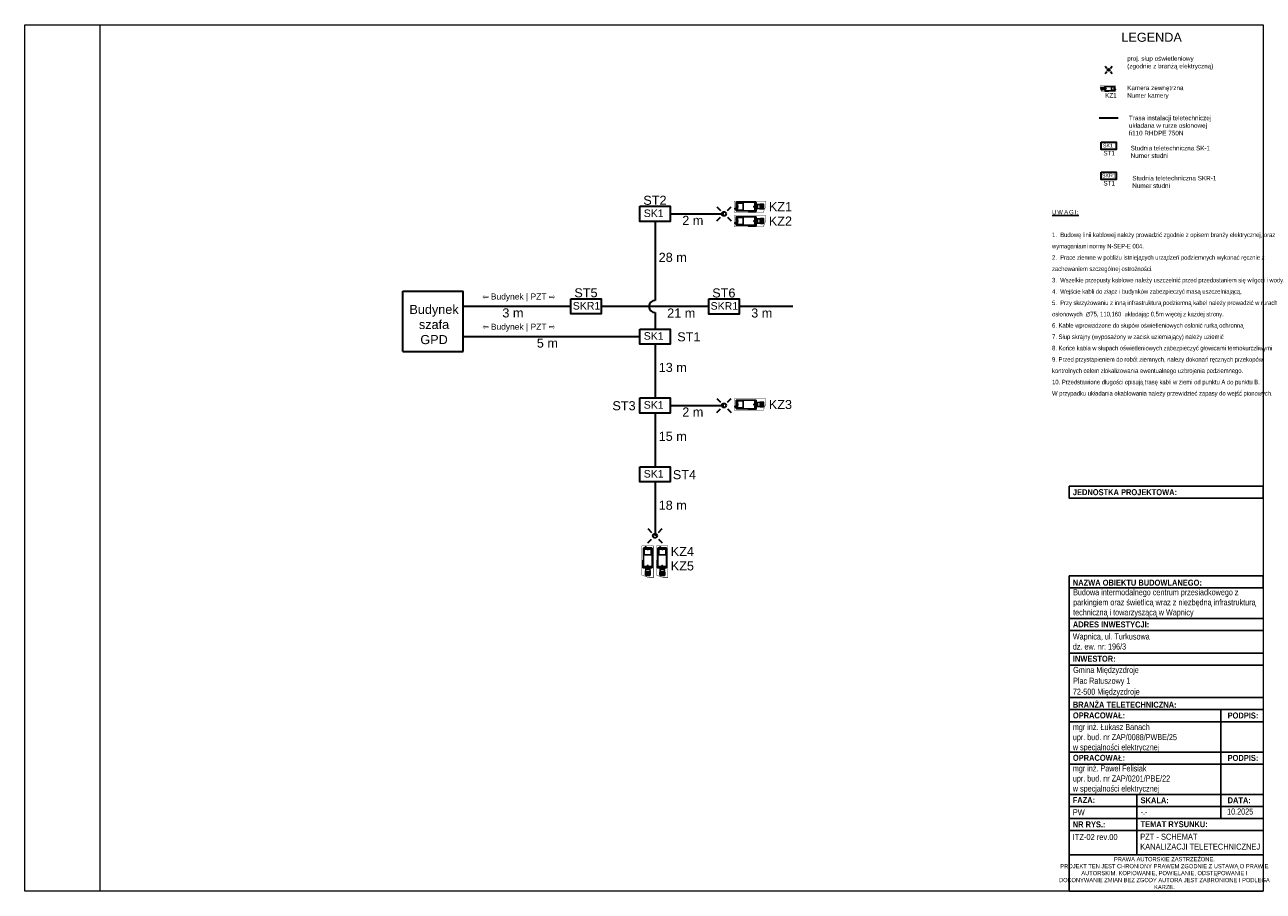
# Model space of a CAD drawing. Header units: millimetres. Extents: x 3585 to 3995, y 1397 to 1684.
import ezdxf

# ---------------------------------------------------------------- set-up
doc = ezdxf.new("R2010")
doc.units = ezdxf.units.MM
doc.layers.add('#elektryczne', color=7, linetype='Continuous', lineweight=20)
doc.layers.add('A_TABELKA', color=7, linetype='Continuous', lineweight=0)
for name, color, linetype in [('2D - Rysunki i Obrazki', 7, 'Continuous'), ('ADT CCTV', 102, 'Continuous'), ('E_Opis', 7, 'Continuous'), ('EB_Studnie', 30, 'Continuous'), ('EB_słupy', 1, 'Continuous')]:
    doc.layers.add(name, color=color, linetype=linetype)
doc.layers.add('_EE', color=1, linetype='Continuous', lineweight=30, true_color=0xff0000)
doc.styles.add('ARIAL', font='arial.ttf')
doc.styles.add('GENERATED_STYLE_1', font='arial.ttf')
doc.styles.add('GENERATED_STYLE_2', font='ARIALN.TTF')
doc.styles.get("Standard").update_dxf_attribs({"font": 'arial.ttf'})
doc.styles.add('Styl_GM_Arial Narrow', font='ARIALN.TTF')

# ---------------------------------------------------------------- blocks, each defined once
blk = doc.blocks.new('Kamera_zewnętrzna')
at = {"layer": 'ADT CCTV'}
for p, q in [((-97.7, 7.6), (-97.7, -6.5)), ((-87.4, 8.5), (-96.8, 8.5)), ((-94.7, 8.5), (-94.7, -7.4)), ((-89.4, 7), (-94.7, 7)), ((-89.4, 4.7), (-94.7, 4.7)), ((-89.2, 2.2), (-94.6, 2.2)), ((-89.4, 8.5), (-89.4, -7.4)), ((-86.4, -6.5), (-86.4, 7.4)), ((-85.4, 7.8), (-77.5, 7.2)), ((-77.8, 6.6), (-77.8, -5.5)), ((-72.9, 6.1), (-77.8, 6.1)), ((-72.9, 4.3), (-77.8, 4.3)), ((-72.9, 2.2), (-77.8, 2.2)), ((-72.9, 7.2), (-77.5, 7.2)), ((-72.9, 7.4), (-76.9, 7.4)), ((-72.9, -12.8), (-72.9, 13.9)), ((-72, 14.8), (-8, 14.8)), ((-68.9, 14.8), (-68.9, -13.7)), ((-68.3, 0.9), (-68.3, -0.5)), ((-66.1, 1.8), (-67.4, 1.8)), ((-65.3, -0.5), (-65.3, 0.9)), ((-30.1, 11.2), (-30.1, -10.1)), ((-11.7, 12.1), (-29.2, 12.1)), ((-12.2, 2.5), (-12.2, -1.4)), ((-10.9, -10.1), (-10.9, 11.2)), ((-7.1, 13.9), (-7.1, -12.8)), ((-96.8, -7.4), (-87.2, -7.4)), ((-89.4, -3.7), (-94.7, -3.7)), ((-89.4, -6), (-94.7, -6)), ((-89.2, -1.2), (-94.6, -1.2)), ((-85.6, -6.7), (-77.5, -6.2)), ((-72.9, -1.1), (-77.8, -1.1)), ((-72.9, -3.3), (-77.8, -3.3)), ((-72.9, -5), (-77.8, -5)), ((-72.9, -6.2), (-77.5, -6.2)), ((-76.9, -6.4), (-72.9, -6.4)), ((-8, -13.7), (-72, -13.7)), ((-70.7, -16.4), (-49.2, -16.4)), ((-67.4, -1.4), (-66.1, -1.4)), ((-47, -14.2), (-47, -13.7)), ((-29.2, -11), (-11.7, -11)), ((-7, -5.3), (-7, -8)), ((-3.7, -5.3), (-7, -5.3)), ((-7, -8), (-3.7, -8)), ((-2.9, -7.1), (-2.9, -6.1))]:
    blk.add_line(p, q, dxfattribs=at)
at = {"layer": 'ADT CCTV', "const_width": 1.32}
blk.add_lwpolyline([(0, 18.9), (-105.4, 18.9), (-105.4, 3.7), (-96.7, -18.9), (0, -18.9)], close=True, dxfattribs=at)
at = {"layer": 'ADT CCTV'}
for centre, radius, start, end in [((-96.8, 7.6), 0.877, 90, 180), ((-87.4, 7.4), 1.01, 0, 90), ((-85.4, 6.9), 0.921, 90, 180), ((-76.9, 6.6), 0.877, 90, 180), ((-72, 13.9), 0.877, 90, 180), ((-67.4, 0.9), 0.877, 90, 180), ((-66.1, 0.9), 0.877, 0, 90), ((-29.2, 11.2), 0.877, 90, 180), ((-11.7, 11.2), 0.877, 0, 90), ((-8, 13.9), 0.877, 0, 90), ((-96.8, -6.5), 0.877, 180, 270), ((-87.2, -6.5), 0.877, 270, 0), ((-85.6, -5.9), 0.803, 180, 270), ((-76.9, -5.5), 0.877, 180, 270), ((-72, -12.8), 0.877, 180, 270), ((-70.7, -14.2), 2.19, 158.0916, 270), ((-67.4, -0.5), 0.877, 180, 270), ((-66.1, -0.5), 0.877, 270, 0), ((-49.2, -14.2), 2.19, 270, 0), ((-29.2, -10.1), 0.877, 180, 270), ((-11.7, -10.1), 0.877, 270, 0), ((-8, -12.8), 0.877, 270, 0), ((-3.7, -6.1), 0.877, 0, 90), ((-3.7, -7.1), 0.877, 270, 0)]:
    blk.add_arc(centre, radius, start, end, dxfattribs=at)
blk.add_attdef('NUMER', (10, -10), '', height=20, dxfattribs=at)
blk = doc.blocks.new('A$C61597CCE')
at = {"layer": '_EE'}
for p, q in [((-1.18, 1.18), (-0.56, 0.56)), ((0.56, 0.56), (1.18, 1.18)), ((-1.18, -1.18), (-0.56, -0.56)), ((0.56, -0.56), (1.18, -1.18))]:
    blk.add_line(p, q, dxfattribs=at)
blk.add_circle((0, 0), 0.35, dxfattribs=at)

msp = doc.modelspace()

# ---------------------------------------------------------------- linework, layer by layer
at = {"layer": '#elektryczne'}
msp.add_lwpolyline([(3584.65, 1396.93), (3584.65, 1683.93), (3994.65, 1683.93), (3994.65, 1396.93)], close=True, dxfattribs=at)
msp.add_lwpolyline([(3609.65, 1396.93), (3609.65, 1683.93)], dxfattribs=at)
at = {"layer": '2D - Rysunki i Obrazki', "linetype": 'Continuous', "ltscale": 0.1}
for p, q in [((3930.42, 1497.39), (3930.42, 1396.93)), ((3930.43, 1487.29), (3994.66, 1487.29)), ((3930.43, 1483.27), (3994.66, 1483.27)), ((3930.43, 1475.79), (3994.66, 1475.79)), ((3930.43, 1471.78), (3994.66, 1471.78)), ((3930.43, 1461.1), (3994.66, 1461.1)), ((3930.43, 1461.1), (3994.66, 1461.1)), ((3930.42, 1457.09), (3994.66, 1457.09)), ((3980.65, 1457.09), (3980.65, 1421.02)), ((3930.42, 1453.07), (3994.66, 1453.07)), ((3930.42, 1443.04), (3994.66, 1443.04)), ((3930.42, 1443.04), (3994.66, 1443.04)), ((3930.42, 1443.04), (3994.66, 1443.04)), ((3930.42, 1439.02), (3994.66, 1439.02)), ((3930.42, 1439.02), (3994.66, 1439.02)), ((3930.42, 1428.99), (3994.66, 1428.99)), ((3930.42, 1428.99), (3994.66, 1428.99)), ((3930.42, 1428.99), (3994.66, 1428.99)), ((3930.42, 1428.99), (3994.66, 1428.99)), ((3952.84, 1428.99), (3952.84, 1408.96)), ((3930.42, 1425.03), (3994.66, 1425.03)), ((3930.42, 1421.02), (3994.66, 1421.02)), ((3952.84, 1421.02), (3952.84, 1408.97)), ((3930.42, 1417), (3994.66, 1417)), ((3930.42, 1408.97), (3994.66, 1408.97)), ((3930.42, 1408.97), (3994.65, 1408.97)), ((3930.42, 1396.93), (3994.65, 1396.93))]:
    msp.add_line(p, q, dxfattribs=at)
at = {"layer": '2D - Rysunki i Obrazki', "linetype": 'Continuous', "ltscale": 0.1, "flags": 128}
for points in [[(3930.42, 1531.1), (3994.66, 1531.1), (3994.66, 1527.09), (3930.42, 1527.09)], [(3930.42, 1501.41), (3994.66, 1501.41), (3994.66, 1497.39), (3930.42, 1497.39)]]:
    msp.add_lwpolyline(points, close=True, dxfattribs=at)
at = {"layer": 'EB_Studnie', "lineweight": 30, "ltscale": 0.3}
msp.add_line((3946.61, 1652.94), (3940.4, 1652.94), dxfattribs=at)
at = {"layer": 'EB_Studnie', "lineweight": 30}
for p, q in [((3798.31, 1621.3), (3816.14, 1621.3)), ((3793.31, 1618.8), (3793.31, 1592.61)), ((3765.49, 1590.65), (3729.84, 1590.65)), ((3811.14, 1590.61), (3775.49, 1590.61)), ((3793.31, 1588.61), (3793.31, 1583.15)), ((3838.96, 1590.61), (3821.14, 1590.61)), ((3729.84, 1580.65), (3788.31, 1580.65)), ((3793.31, 1578.15), (3793.31, 1560.33)), ((3793.31, 1555.33), (3793.31, 1537.51)), ((3798.31, 1557.83), (3816.14, 1557.83)), ((3793.31, 1532.51), (3793.31, 1514.68))]:
    msp.add_line(p, q, dxfattribs=at)
at = {"layer": 'EB_Studnie', "linetype": 'Continuous', "lineweight": 30}
for points in [[(3941, 1645.08), (3946, 1645.08), (3946, 1642.58), (3941, 1642.58), (3941, 1645.08)], [(3941, 1635.12), (3946, 1635.12), (3946, 1632.62), (3941, 1632.62), (3941, 1635.12)], [(3788.31, 1623.8), (3798.31, 1623.8), (3798.31, 1618.8), (3788.31, 1618.8), (3788.31, 1623.8)], [(3765.49, 1593.15), (3775.49, 1593.15), (3775.49, 1588.15), (3765.49, 1588.15), (3765.49, 1593.15)], [(3811.14, 1593.11), (3821.14, 1593.11), (3821.14, 1588.11), (3811.14, 1588.11), (3811.14, 1593.11)], [(3788.31, 1583.15), (3798.31, 1583.15), (3798.31, 1578.15), (3788.31, 1578.15), (3788.31, 1583.15)], [(3788.31, 1560.33), (3798.31, 1560.33), (3798.31, 1555.33), (3788.31, 1555.33), (3788.31, 1560.33)], [(3788.31, 1537.51), (3798.31, 1537.51), (3798.31, 1532.51), (3788.31, 1532.51), (3788.31, 1537.51)]]:
    msp.add_lwpolyline(points, dxfattribs=at)
at = {"layer": 'EB_Studnie', "lineweight": 30}
msp.add_arc((3793.31, 1590.61), 2, 90, 270, dxfattribs=at)
at = {"layer": 'EB_słupy', "color": 0, "lineweight": 30}
for p, q in [((3709.84, 1595.65), (3719.84, 1595.65)), ((3709.84, 1585.65), (3709.84, 1595.65)), ((3719.84, 1595.65), (3729.84, 1595.65)), ((3729.84, 1585.65), (3729.84, 1595.65)), ((3709.84, 1575.65), (3709.84, 1585.65)), ((3729.84, 1575.65), (3729.84, 1585.65)), ((3709.84, 1575.65), (3719.84, 1575.65)), ((3719.84, 1575.65), (3729.84, 1575.65))]:
    msp.add_line(p, q, dxfattribs=at)

# ---------------------------------------------------------------- block references
at = {"layer": '_EE'}
msp.add_blockref('A$C61597CCE', (3943.5, 1669.01), dxfattribs=at)
at = {"layer": '_EE', "xscale": 2, "yscale": 2, "zscale": 2}
for p in [(3816.14, 1621.3), (3816.14, 1557.83), (3793.31, 1514.68)]:
    msp.add_blockref('A$C61597CCE', p, dxfattribs=at)
at = {"layer": 'ADT CCTV'}
for p, xscale, yscale, zscale in [((3945.92, 1662.77), 0.04999999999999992, 0.04999999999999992, 0.04999999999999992), ((3819.49, 1623.65), -0.09999999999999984, 0.09999999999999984, 0.09999999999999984), ((3819.49, 1618.88), -0.09999999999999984, 0.09999999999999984, 0.09999999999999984), ((3819.49, 1558.12), -0.09999999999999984, 0.09999999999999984, 0.09999999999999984)]:
    msp.add_blockref('Kamera_zewnętrzna', p, dxfattribs=dict(at, xscale=xscale, yscale=yscale, zscale=zscale))
at = {"layer": 'ADT CCTV', "xscale": -0.09999999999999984, "yscale": 0.09999999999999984, "zscale": 0.09999999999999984, "rotation": 270}
for p in [(3790.87, 1511.33), (3795.66, 1511.33)]:
    msp.add_blockref('Kamera_zewnętrzna', p, dxfattribs=at)

# ---------------------------------------------------------------- texts
at = {"attachment_point": 1}
for s, width, heights, insert, char_height in [('LEGENDA', 24.5212, [0], (3947.69, 1681.29), 3), ('proj. słup oświetleniowy\\P(zgodnie z branżą elektryczną)', 38.6587, [0], (3949.63, 1673.49), 1.5), ('Kamera zewnętrzna\\PNumer kamery', 42.7729, [0], (3949.63, 1663.77), 1.5), ('Trasa instalacji teletechniczej \\Pukładana w rurze osłonowej\\Pfi110 RHDPE 750N', 38.2958, [0], (3950.19, 1653.8), 1.5), ('Studnia teletechniczna SK-1\\PNumer studni', 41.3998, [7.04], (3950.76, 1643.83), 1.5), ('Studnia teletechniczna SKR-1\\PNumer studni', 38.2958, [6.3], (3951.32, 1633.87), 1.5)]:
    msp.add_mtext_dynamic_manual_height_columns(s, width=width, gutter_width=1.25, heights=heights, dxfattribs=dict(at, insert=insert, char_height=char_height))
at = {"layer": '2D - Rysunki i Obrazki', "linetype": 'Continuous', "attachment_point": 7}
for s, insert, char_height, style in [('\\A1;{\\fArial Narrow|b1|i0|c238|p34;JEDNOSTKA PROJEKTOWA:}', (3931.64, 1528.09), 1.9765, 'GENERATED_STYLE_2'), ('\\A1;{\\fArial Narrow|b1|i0|c238|p34;NAZWA OBIEKTU BUDOWLANEGO:}', (3931.63, 1498.11), 1.9765, 'GENERATED_STYLE_2'), ('\\A1;{\\fArial Narrow|b1|i0|c238|p34;ADRES INWESTYCJI:}', (3931.64, 1484.28), 1.9765, 'GENERATED_STYLE_2'), ('{\\fArial Narrow|b0|i0|c238|p34;Wapnica, ul. Turkusowa\\Pdz. ew. nr: 196/3}', (3931.64, 1476.95), 2, 'GENERATED_STYLE_1'), ('\\A1;{\\fArial Narrow|b1|i0|c238|p34;INWESTOR:}', (3931.65, 1472.92), 1.9765, 'GENERATED_STYLE_2'), ('\\pxl0.04167,sm1.07917;{\\fArial Narrow|b0|i0|c238|p34;Gmina Międzyzdroje\\PPlac Ratuszowy 1\\P\\pl0,s*;72-500 Międzyzdroje}', (3931.64, 1461.43), 2, 'GENERATED_STYLE_1'), ('\\A1;{\\fArial Narrow|b1|i0|c238|p34;BRANŻA TELETECHNICZNA:}', (3931.64, 1457.69), 1.9765, 'GENERATED_STYLE_2'), ('\\A1;{\\fArial Narrow|b1|i0|c238|p34;OPRACOWAŁ:}', (3931.64, 1454.15), 1.9765, 'GENERATED_STYLE_2'), ('\\A1;{\\fArial Narrow|b1|i0|c238|p34;PODPIS:}', (3982.87, 1454.12), 1.9765, 'GENERATED_STYLE_2'), ('{\\fArial Narrow|b0|i0|c238|p34;mgr inż. Łukasz Banach\\Pupr. bud. nr ZAP/0088/PWBE/25\\Pw specjalności elektrycznej}', (3931.64, 1443.04), 2, 'GENERATED_STYLE_1'), ('\\A1;{\\fArial Narrow|b1|i0|c238|p34;OPRACOWAŁ:}', (3931.64, 1440.1), 1.9765, 'GENERATED_STYLE_2'), ('\\A1;{\\fArial Narrow|b1|i0|c238|p34;PODPIS:}', (3982.87, 1440.07), 1.9765, 'GENERATED_STYLE_2'), ('\\A1;{\\fArial Narrow|b1|i0|c238|p34;FAZA:}', (3931.6, 1426.16), 1.9765, 'GENERATED_STYLE_2'), ('\\A1;{\\fArial Narrow|b1|i0|c238|p34;SKALA:}', (3954.06, 1426.03), 1.9765, 'GENERATED_STYLE_2'), ('\\A1;{\\fArial Narrow|b1|i0|c238|p34;DATA:}', (3982.87, 1426.08), 1.9765, 'GENERATED_STYLE_2'), ('\\A1;{\\fArial Narrow|b0|i0|c238|p34;-.-}', (3954.06, 1422.29), 2.0044, 'GENERATED_STYLE_1'), ('\\A1;{\\fArial Narrow|b0|i0|c238|p34;10.2025}', (3982.71, 1422.29), 2.0044, 'GENERATED_STYLE_1'), ('\\A1;{\\fArial Narrow|b1|i0|c238|p34;NR RYS.:}', (3931.6, 1418.06), 1.9765, 'GENERATED_STYLE_2'), ('\\A1;{\\fArial Narrow|b1|i0|c238|p34;TEMAT RYSUNKU:}', (3954.04, 1418.13), 1.9765, 'GENERATED_STYLE_2')]:
    msp.add_mtext(s, dxfattribs=dict(at, insert=insert, char_height=char_height, style=style))
at = {"layer": '2D - Rysunki i Obrazki', "linetype": 'Continuous', "attachment_point": 7, "style": 'GENERATED_STYLE_1'}
for s, insert, char_height, width in [('{\\fArial Narrow|b0|i0|c238|p34;Budowa intermodalnego centrum przesiadkowego z parkingiem oraz świetlicą wraz z niezbędną infrastrukturą techniczną i towarzyszącą w Wapnicy}', (3931.73, 1487.69), 2, 62.0014), ('{\\fArial Narrow|b0|i0|c238|p34;mgr inż. Paweł Felisiak\\Pupr. bud. nr ZAP/0201/PBE/22\\Pw specjalności elektrycznej}', (3931.64, 1429.34), 2, 47.5243), ('\\A1;{\\fArial Narrow|b0|i0|c238|p34;PW}', (3931.6, 1422.11), 1.9765, 11.8489)]:
    msp.add_mtext(s, dxfattribs=dict(at, insert=insert, char_height=char_height, width=width))
at = {"layer": 'A_TABELKA', "linetype": 'Continuous'}
for s, insert, char_height, width, attachment_point, style in [('\\A1;{\\fArial Narrow|b0|i0|c238|p34;PZT - SCHEMAT\\PKANALIZACJI TELETECHNICZNEJ}', (3953.94, 1410.68), 1.9765, 38.5063, 7, 'GENERATED_STYLE_1'), ('\\A1;{\\fArial Narrow|b0|i0|c238|p34;ITZ-02 rev.00}', (3931.6, 1413.86), 1.9765, 16.5642, 7, 'GENERATED_STYLE_1'), ('{\\fArial Narrow|b0|i0|c238|p34;\\W1;PRAWA AUTORSKIE ZASTRZEŻONE.\\PPROJEKT TEN JEST CHRONIONY PRAWEM ZGODNIE Z USTAWĄ O PRAWIE AUTORSKIM. KOPIOWANIE, POWIELANIE, ODSTĘPOWANIE I DOKONYWANIE ZMIAN BEZ ZGODY AUTORA JEST ZABRONIONE I PODLEGA KARZE.}', (3961.95, 1402.93), 1.38353, 58.2743, 5, 'ARIAL')]:
    msp.add_mtext(s, dxfattribs=dict(at, insert=insert, char_height=char_height, width=width, attachment_point=attachment_point, style=style))
at = {"layer": 'E_Opis', "insert": (3924.76, 1622.6), "char_height": 1.5, "width": 68.5874, "attachment_point": 1, "style": 'Styl_GM_Arial Narrow'}
msp.add_mtext('\\pxsm1.5,ql,t3.9;{\\T1.25;\\LUWAGI:\\P\\ps*,q*,tz;\\T1;\\P\\pt3;}1.  Budowę linii kablowej należy prowadzić zgodnie z opisem branży elektrycznej, oraz wymaganiami normy N-SEP-E 004.\\P2.  Prace ziemne w pobliżu istniejących urządzeń podziemnych wykonać ręcznie z  zachowaniem szczególnej ostrożności.\\P3.  Wszelkie przepusty kablowe należy uszczelnić przed przedostaniem się wilgoci i wody.\\P4.  Wejście kabli do złącz i budynków zabezpieczyć masą uszczelniającą.\\P\\pt3,52;5.  Przy skrzyżowaniu z inną infrastrukturą podziemną kabel należy prowadzić w rurach  osłonowych  ∅75, 110,160  układając 0,5m więcej z każdej strony. \\P6. Kable wprowadzone do słupów oświetleniowych osłonić rurką ochronną\\P7. Słup skrajny (wyposażony w zacisk uziemiający) należy uziemić\\P8. Końce kabla w słupach oświetleniowych zabezpieczyć głowicami termokurczliwymi\\P\\ptz;9. Przed przystapieniem do robót ziemnych, należy dokonań ręcznych przekopów kontrolnych celem zlokalizowania ewentualnego uzbrojenia podziemnego.\\P10. Przedstawione długości opisują trasę kabli w ziemi od punktu A do punktu B.\\PW przypadku układania okablowania należy przewidzieć zapasy do wejść pionowych.', dxfattribs=at)
at = {"layer": 'EB_Studnie', "linetype": 'Continuous', "lineweight": -3, "attachment_point": 1}
for s, width, gutter_width, insert, char_height in [('SK1', 5.702, 0.025, (3941.63, 1644.55), 1.25), ('SKR1', 5.702, 0.025, (3941.29, 1634.59), 1.25), ('SK1', 11.4039, 0.05, (3789.57, 1622.74), 2.5), ('SKR1', 11.4039, 0.05, (3766.07, 1592.1), 2.5), ('SKR1', 11.4039, 0.05, (3811.71, 1592.05), 2.5), ('SK1', 11.4039, 0.05, (3789.57, 1582.1), 2.5), ('SK1', 11.4039, 0.05, (3789.57, 1559.27), 2.5), ('SK1', 11.4039, 0.05, (3789.57, 1536.45), 2.5)]:
    msp.add_mtext_dynamic_manual_height_columns(s, width=width, gutter_width=gutter_width, heights=[0], dxfattribs=dict(at, insert=insert, char_height=char_height))
at = {"layer": 'EB_słupy', "color": 0, "attachment_point": 1}
for s, width, gutter_width, insert, char_height in [('KZ1', 9.9505, 1.25, (3942.32, 1661.3), 1.5), ('ST1', 9.9505, 1.25, (3941.75, 1642.15), 1.5), ('ST1', 9.9505, 1.25, (3941.75, 1632.18), 1.5), ('ST2', 19.9009, 2.5, (3789.43, 1627.29), 3), ('KZ1', 19.9009, 2.5, (3830.98, 1625.18), 3), ('2 m', 19.9009, 2.5, (3802.33, 1620.64), 3), ('KZ2', 19.9009, 2.5, (3830.98, 1620.41), 3), ('28 m', 19.9009, 2.5, (3794.52, 1608.4), 3), ('\\pxqc;{\\fMS PGothic|b0|i0|c128|p34;⇦\\fMS PGothic|b0|i0|c238|p34; }Budynek | PZT {\\fMS PGothic|b0|i0|c134|p34;⇨}', 25.4725, 2.5, (3735.46, 1594.92), 2), ('ST5', 19.9009, 2.5, (3766.6, 1596.64), 3), ('ST6', 19.9009, 2.5, (3812.25, 1596.6), 3), ('\\pxqc;Budynek\\Pszafa\\PGPD', 19.9009, 2.5, (3710.2, 1591.15), 3), ('3 m', 19.9009, 2.5, (3742.77, 1589.99), 3), ('21 m', 19.9009, 2.5, (3797.33, 1589.95), 3), ('3 m', 19.9009, 2.5, (3825.15, 1589.95), 3), ('\\pxqc;{\\fMS PGothic|b0|i0|c128|p34;⇦\\fMS PGothic|b0|i0|c238|p34; }Budynek | PZT {\\fMS PGothic|b0|i0|c134|p34;⇨}', 25.4725, 2.5, (3735.46, 1584.92), 2), ('5 m', 19.9009, 2.5, (3754.18, 1579.99), 3), ('ST1', 19.9009, 2.5, (3800.67, 1582.06), 3), ('13 m', 19.9009, 2.5, (3794.52, 1571.93), 3), ('ST3', 19.9009, 2.5, (3779.2, 1559.24), 3), ('KZ3', 19.9009, 2.5, (3830.98, 1559.65), 3), ('2 m', 19.9009, 2.5, (3802.33, 1557.17), 3), ('15 m', 19.9009, 2.5, (3794.52, 1549.11), 3), ('ST4', 19.9009, 2.5, (3799.21, 1536.41), 3), ('18 m', 19.9009, 2.5, (3794.52, 1526.29), 3), ('KZ4', 19.9009, 2.5, (3798.51, 1510.97), 3), ('KZ5', 19.9009, 2.5, (3798.51, 1506.19), 3)]:
    msp.add_mtext_dynamic_manual_height_columns(s, width=width, gutter_width=gutter_width, heights=[0], dxfattribs=dict(at, insert=insert, char_height=char_height))

doc.saveas('drawing.dxf')
